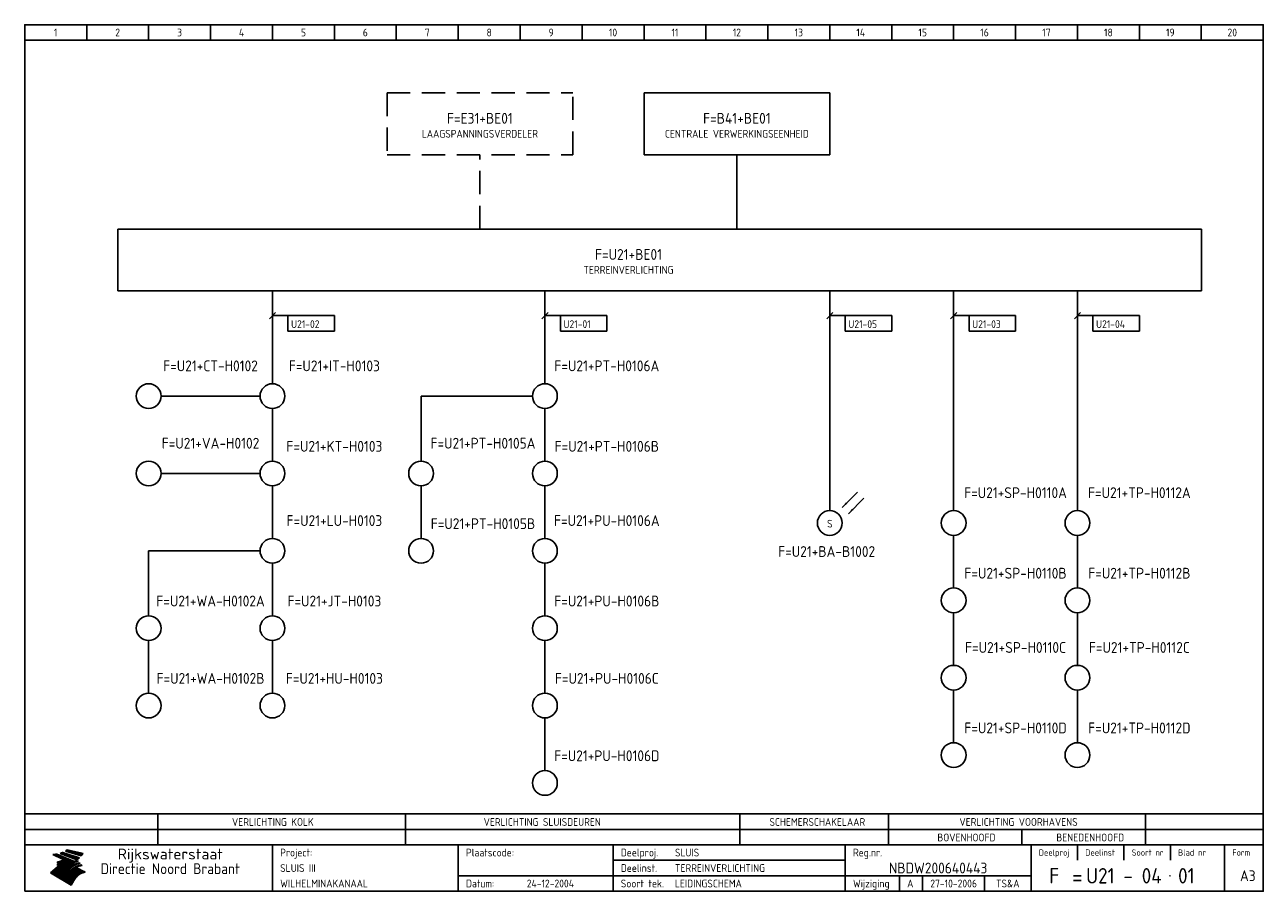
# Model space of a CAD drawing. Extents: x 10 to 410, y 10 to 290.
import ezdxf
from ezdxf.enums import TextEntityAlignment as Align

# ---------------------------------------------------------------- set-up
doc = ezdxf.new("R2010")
doc.units = 0
doc.header["$LTSCALE"] = 15
doc.header["$MEASUREMENT"] = 0
doc.linetypes.add('DASHED', pattern=[0.75, 0.5, -0.25])
for name, color, linetype in [('0-25', 7, 'CONTINUOUS'), ('0-35', 2, 'CONTINUOUS'), ('0-50', 3, 'CONTINUOUS'), ('B-25', 7, 'CONTINUOUS'), ('B-35', 2, 'CONTINUOUS'), ('S-25', 7, 'CONTINUOUS')]:
    doc.layers.add(name, color=color, linetype=linetype)
doc.styles.add('ISO', font='iso.shx')
doc.styles.get("Standard").update_dxf_attribs({"font": 'iso.shx'})
doc.dimstyles.get("Standard").update_dxf_attribs({"dimtxt": 0.18, "dimasz": 0.18, "dimexe": 0.18, "dimexo": 0.0625, "dimgap": 0.09, "dimtad": 0, "dimtih": 1, "dimtoh": 1, "dimdec": 4, "dimzin": 0, "dimdsep": 46, "dimtxsty": 'Standard', "dimcen": 0.09, "dimadec": 0, "dimazin": 0, "dimtfac": 1, "dimtdec": 4, "dimtofl": 0, "dimtmove": 0, "dimatfit": 3, "dimfxl": 0, "dimtolj": 1, "dimtzin": 0, "dimarcsym": 0})

# ---------------------------------------------------------------- blocks, each defined once
blk = doc.blocks.new('0301B5')
at = {"layer": 'S-25'}
for p, q in [((15, 0), (0, 0)), ((0, 0), (0, -5)), ((15, -5), (15, 0)), ((0, -5), (15, -5))]:
    blk.add_line(p, q, dxfattribs=at)
at = {"layer": 'B-25', "style": 'ISO'}
blk.add_attdef('KA', (1, -4), '', height=2.5, dxfattribs=at)
blk = doc.blocks.new('KADERA3')
at = {"layer": '0-25'}
for p, q in [((30, 285), (30, 290)), ((50, 285), (50, 290)), ((70, 285), (70, 290)), ((90, 285), (90, 290)), ((110, 285), (110, 290)), ((130, 285), (130, 290)), ((150, 285), (150, 290)), ((170, 285), (170, 290)), ((190, 285), (190, 290)), ((210, 285), (210, 290)), ((230, 285), (230, 290)), ((250, 285), (250, 290)), ((270, 285), (270, 290)), ((290, 285), (290, 290)), ((310, 285), (310, 290)), ((330, 285), (330, 290)), ((350, 285), (350, 290)), ((370, 285), (370, 290)), ((390, 285), (390, 290)), ((10, 285), (410, 285)), ((410, 35), (10, 35)), ((410, 30), (10, 30)), ((350, 25), (350, 20)), ((365, 25), (365, 20)), ((380, 25), (380, 20)), ((200, 20), (275, 20)), ((150, 15), (335, 15)), ((292.5, 15), (292.5, 10)), ((300, 15), (300, 10)), ((320, 15), (320, 10))]:
    blk.add_line(p, q, dxfattribs=at)
at = {"layer": '0-25', "color": 7}
for p, q in [((19.1, 21.89), (25.12, 19)), ((19.1, 21.89), (25.12, 19)), ((19.17, 21.86), (20.7, 21.86)), ((19.29, 21.8), (20.83, 21.8)), ((19.4, 21.75), (20.96, 21.75)), ((19.52, 21.69), (21.09, 21.69)), ((19.64, 21.63), (21.22, 21.63)), ((19.74, 21.92), (20.56, 21.92)), ((19.75, 21.58), (21.36, 21.58)), ((19.87, 21.52), (21.49, 21.52)), ((19.99, 21.47), (21.62, 21.47)), ((20.11, 21.41), (21.75, 21.41)), ((20.22, 21.35), (21.88, 21.35)), ((20.25, 21.97), (20.43, 21.97)), ((20.34, 21.3), (22.02, 21.3)), ((20.38, 21.99), (26.02, 19.59)), ((20.38, 21.99), (26.02, 19.59)), ((20.46, 21.24), (22.15, 21.24)), ((20.57, 21.18), (22.28, 21.18)), ((20.69, 21.13), (22.41, 21.13)), ((20.81, 21.07), (22.55, 21.07)), ((20.92, 21.02), (22.68, 21.02)), ((21.04, 20.96), (22.81, 20.96)), ((21.16, 20.9), (22.94, 20.9)), ((21.27, 20.85), (23.07, 20.85)), ((21.39, 20.79), (23.21, 20.79)), ((21.47, 22.25), (26.83, 20.19)), ((21.47, 22.25), (26.83, 20.19)), ((21.49, 22.25), (23.07, 22.25)), ((21.51, 20.73), (23.34, 20.73)), ((21.6, 22.2), (23.25, 22.2)), ((21.63, 20.68), (23.47, 20.68)), ((21.65, 22.31), (22.89, 22.31)), ((21.74, 20.62), (23.6, 20.62)), ((21.75, 22.14), (23.42, 22.14)), ((21.8, 22.37), (22.71, 22.37)), ((21.86, 20.57), (23.73, 20.57)), ((21.9, 22.08), (23.6, 22.08)), ((21.94, 22.42), (22.53, 22.42)), ((21.98, 20.51), (23.87, 20.51)), ((22.04, 22.03), (23.78, 22.03)), ((22.06, 22.48), (22.36, 22.48)), ((22.09, 20.45), (24, 20.45)), ((22.18, 22.53), (27.65, 20.8)), ((22.18, 22.53), (27.65, 20.8)), ((22.19, 21.97), (23.96, 21.97)), ((22.21, 20.4), (24.13, 20.4)), ((22.33, 20.34), (24.26, 20.34)), ((22.34, 21.92), (24.13, 21.92)), ((22.37, 20), (23.08, 20)), ((22.44, 20.28), (24.4, 20.28)), ((22.48, 21.86), (24.31, 21.86)), ((22.49, 20.06), (23.04, 20.06)), ((22.56, 20.23), (24.53, 20.23)), ((22.61, 20.12), (22.93, 20.12)), ((22.63, 21.8), (24.49, 21.8)), ((22.68, 20.17), (24.66, 20.17)), ((22.71, 20.17), (22.82, 20.17)), ((23.11, 20.02), (22.77, 20.2)), ((23.11, 20.02), (22.77, 20.2)), ((22.78, 21.75), (24.67, 21.75)), ((22.79, 20.12), (24.79, 20.12)), ((22.91, 20.06), (24.92, 20.06)), ((22.92, 21.69), (24.85, 21.69)), ((23.03, 20), (25.06, 20)), ((23.07, 21.63), (25.02, 21.63)), ((23.14, 22.99), (28.22, 21.46)), ((23.14, 22.99), (28.22, 21.46)), ((23.15, 22.98), (25.33, 22.98)), ((23.22, 21.58), (25.2, 21.58)), ((23.23, 23.04), (25.09, 23.04)), ((23.32, 23.1), (24.84, 23.1)), ((23.34, 22.93), (25.57, 22.93)), ((23.36, 21.52), (25.38, 21.52)), ((23.4, 23.15), (24.6, 23.15)), ((23.49, 23.21), (24.36, 23.21)), ((23.51, 21.47), (25.56, 21.47)), ((23.52, 22.87), (25.81, 22.87)), ((23.57, 23.27), (24.12, 23.27)), ((23.64, 23.32), (23.87, 23.32)), ((23.66, 21.41), (25.74, 21.41)), ((23.7, 23.36), (28.82, 22.17)), ((23.7, 23.36), (28.82, 22.17)), ((23.71, 22.82), (26.06, 22.82)), ((23.8, 21.35), (25.91, 21.35)), ((23.9, 22.76), (26.3, 22.76)), ((23.95, 21.3), (26.09, 21.3)), ((24.09, 22.7), (26.54, 22.7)), ((24.09, 21.24), (26.27, 21.24)), ((24.24, 21.18), (26.45, 21.18)), ((24.27, 22.65), (26.78, 22.65)), ((24.39, 21.13), (26.62, 21.13)), ((24.46, 22.59), (27.03, 22.59)), ((24.53, 21.07), (26.8, 21.07)), ((24.65, 22.53), (27.27, 22.53)), ((24.68, 21.02), (26.98, 21.02)), ((24.83, 20.96), (27.16, 20.96)), ((24.84, 22.48), (27.51, 22.48)), ((24.97, 20.9), (27.34, 20.9)), ((25.02, 22.42), (27.75, 22.42)), ((25.12, 20.85), (27.51, 20.85)), ((25.21, 22.37), (28, 22.37)), ((25.27, 20.79), (27.63, 20.79)), ((25.4, 22.31), (28.24, 22.31)), ((25.41, 20.73), (27.57, 20.73)), ((25.56, 20.68), (27.51, 20.68)), ((25.58, 22.25), (28.48, 22.25)), ((25.71, 20.62), (27.44, 20.62)), ((25.77, 22.2), (28.72, 22.2)), ((25.85, 20.57), (27.37, 20.57)), ((25.96, 22.14), (28.79, 22.14)), ((26, 20.51), (27.29, 20.51)), ((26.15, 22.08), (28.75, 22.08)), ((26.15, 20.45), (27.22, 20.45)), ((26.29, 20.4), (27.14, 20.4)), ((26.33, 22.03), (28.71, 22.03)), ((26.44, 20.34), (27.06, 20.34)), ((26.52, 21.97), (28.66, 21.97)), ((26.59, 20.28), (26.97, 20.28)), ((26.71, 21.92), (28.62, 21.92)), ((26.73, 20.23), (26.89, 20.23)), ((26.9, 21.86), (28.57, 21.86)), ((27.08, 21.8), (28.52, 21.8)), ((27.27, 21.75), (28.48, 21.75)), ((27.46, 21.69), (28.43, 21.69)), ((27.65, 21.63), (28.38, 21.63)), ((27.83, 21.58), (28.33, 21.58)), ((28.02, 21.52), (28.28, 21.52)), ((28.21, 21.47), (28.22, 21.47)), ((20.58, 17.88), (18.3, 16)), ((20.58, 17.88), (18.3, 16)), ((24.94, 11.97), (18.3, 16)), ((24.94, 11.97), (18.3, 16)), ((18.31, 16.01), (20.96, 16.01)), ((18.38, 16.07), (21.46, 16.07)), ((18.45, 16.12), (21.88, 16.12)), ((18.52, 16.18), (22.15, 16.18)), ((18.59, 16.23), (22.38, 16.23)), ((18.65, 16.29), (22.58, 16.29)), ((18.72, 16.35), (22.75, 16.35)), ((18.79, 16.4), (22.91, 16.4)), ((18.86, 16.46), (20.6, 16.46)), ((18.93, 16.52), (20.6, 16.52)), ((18.99, 16.57), (20.6, 16.57)), ((19.06, 16.63), (20.6, 16.63)), ((19.13, 16.68), (20.6, 16.68)), ((19.2, 16.74), (20.6, 16.74)), ((19.27, 16.8), (20.6, 16.8)), ((19.33, 16.85), (21.07, 16.85)), ((19.4, 16.91), (21.55, 16.91)), ((19.47, 16.97), (21.88, 16.97)), ((19.54, 17.02), (22.13, 17.02)), ((19.61, 17.08), (22.34, 17.08)), ((19.67, 17.13), (20.6, 17.13)), ((19.74, 17.19), (20.6, 17.19)), ((19.81, 17.25), (20.6, 17.25)), ((19.88, 17.3), (20.6, 17.3)), ((19.95, 17.36), (20.6, 17.36)), ((20.01, 17.42), (20.6, 17.42)), ((20.08, 17.47), (20.93, 17.47)), ((20.15, 17.53), (21.26, 17.53)), ((20.22, 17.58), (21.51, 17.58)), ((20.29, 17.64), (21.72, 17.64)), ((20.35, 17.7), (21.9, 17.7)), ((20.42, 17.75), (22.07, 17.75)), ((20.49, 17.81), (22.22, 17.81)), ((20.56, 17.87), (22.36, 17.87)), ((20.6, 19.11), (20.58, 19.51)), ((20.6, 19.11), (20.58, 19.51)), ((20.58, 19.5), (22.09, 19.5)), ((20.58, 19.44), (21.95, 19.44)), ((20.59, 19.38), (21.79, 19.38)), ((20.59, 19.33), (21.62, 19.33)), ((20.59, 19.27), (21.42, 19.27)), ((20.6, 19.22), (21.2, 19.22)), ((20.6, 19.16), (20.93, 19.16)), ((20.6, 19.11), (20.69, 19.12)), ((20.6, 19.11), (20.69, 19.12)), ((20.6, 18.79), (20.77, 18.81)), ((20.6, 18.79), (20.77, 18.81)), ((20.6, 18.29), (20.6, 18.79)), ((20.6, 18.29), (20.6, 18.79)), ((20.6, 18.77), (22.46, 18.77)), ((20.6, 18.71), (22.33, 18.71)), ((20.6, 18.65), (22.19, 18.65)), ((20.6, 18.6), (22.04, 18.6)), ((20.6, 18.54), (21.87, 18.54)), ((20.6, 18.48), (21.68, 18.48)), ((20.6, 18.43), (21.46, 18.43)), ((20.6, 18.37), (21.21, 18.37)), ((20.6, 18.32), (20.87, 18.32)), ((20.6, 18.29), (20.88, 18.32)), ((20.6, 18.29), (20.88, 18.32)), ((20.6, 17.88), (20.86, 17.91)), ((20.6, 17.88), (20.86, 17.91)), ((20.6, 17.43), (20.97, 17.48)), ((20.6, 17.43), (20.97, 17.48)), ((20.6, 17.43), (20.6, 17.09)), ((20.6, 17.43), (20.6, 17.09)), ((20.6, 17.09), (21.26, 17.16)), ((20.6, 17.09), (21.26, 17.16)), ((20.6, 16.8), (21.37, 16.89)), ((20.6, 16.8), (21.37, 16.89)), ((20.6, 16.8), (20.6, 16.45)), ((20.6, 16.8), (20.6, 16.45)), ((20.6, 16.45), (21.56, 16.56)), ((20.6, 16.45), (21.56, 16.56)), ((20.6, 15.97), (21.67, 16.09)), ((20.6, 15.97), (21.67, 16.09)), ((20.7, 16.46), (23.06, 16.46)), ((20.9, 19.55), (22.23, 19.55)), ((20.9, 18.82), (22.59, 18.82)), ((20.98, 17.92), (22.5, 17.92)), ((21.02, 17.13), (22.53, 17.13)), ((21.19, 19.61), (22.35, 19.61)), ((21.2, 16.52), (23.2, 16.52)), ((21.32, 18.88), (22.71, 18.88)), ((21.32, 17.98), (22.62, 17.98)), ((21.42, 19.67), (22.47, 19.67)), ((21.47, 17.19), (22.7, 17.19)), ((21.59, 18.03), (22.74, 18.03)), ((21.61, 18.93), (22.82, 18.93)), ((21.62, 19.72), (22.59, 19.72)), ((21.72, 16.57), (23.32, 16.57)), ((21.77, 17.25), (22.85, 17.25)), ((21.8, 19.78), (22.69, 19.78)), ((21.8, 18.09), (22.85, 18.09)), ((21.84, 18.99), (22.92, 18.99)), ((21.96, 19.83), (22.79, 19.83)), ((21.99, 18.15), (22.95, 18.15)), ((22.01, 17.3), (22.99, 17.3)), ((22.03, 19.05), (23.03, 19.05)), ((22.1, 16.63), (23.44, 16.63)), ((22.11, 19.89), (22.89, 19.89)), ((22.16, 18.2), (23.05, 18.2)), ((22.21, 19.1), (23.12, 19.1)), ((22.21, 17.36), (23.12, 17.36)), ((22.24, 19.95), (22.99, 19.95)), ((22.31, 18.26), (23.15, 18.26)), ((22.36, 19.16), (23.22, 19.16)), ((22.38, 16.68), (23.56, 16.68)), ((22.39, 17.42), (23.24, 17.42)), ((22.45, 18.32), (23.24, 18.32)), ((22.51, 19.22), (23.3, 19.22)), ((22.56, 17.47), (23.36, 17.47)), ((22.59, 18.37), (23.33, 18.37)), ((22.6, 16.74), (23.66, 16.74)), ((22.64, 19.27), (23.39, 19.27)), ((22.71, 18.43), (23.42, 18.43)), ((22.71, 17.53), (23.47, 17.53)), ((22.77, 19.33), (23.47, 19.33)), ((22.79, 16.8), (23.77, 16.8)), ((22.83, 18.48), (23.5, 18.48)), ((22.84, 17.58), (23.57, 17.58)), ((22.89, 19.38), (23.55, 19.38)), ((22.94, 18.54), (23.58, 18.54)), ((22.96, 16.85), (23.86, 16.85)), ((22.97, 17.64), (23.67, 17.64)), ((23, 19.44), (23.63, 19.44)), ((23.04, 18.6), (23.66, 18.6)), ((23.1, 19.5), (23.72, 19.5)), ((23.1, 17.7), (23.77, 17.7)), ((23.12, 16.91), (23.96, 16.91)), ((23.14, 18.65), (23.74, 18.65)), ((23.15, 19.95), (25.19, 19.95)), ((23.21, 19.55), (23.8, 19.55)), ((23.21, 17.75), (23.86, 17.75)), ((23.21, 16.01), (28.9, 16.01)), ((23.24, 18.71), (23.82, 18.71)), ((23.26, 19.89), (25.32, 19.89)), ((23.26, 16.97), (24.05, 16.97)), ((23.3, 19.61), (23.88, 19.61)), ((23.32, 17.81), (23.95, 17.81)), ((23.33, 18.77), (23.91, 18.77)), ((23.37, 16.07), (29.08, 16.07)), ((23.38, 19.83), (25.45, 19.83)), ((23.39, 19.67), (23.81, 19.67)), ((23.39, 17.02), (24.14, 17.02)), ((23.42, 18.82), (23.99, 18.82)), ((23.42, 17.87), (24.03, 17.87)), ((23.45, 19.7), (23.58, 19.79)), ((23.45, 19.7), (23.58, 19.79)), ((23.48, 19.72), (23.7, 19.72)), ((23.5, 19.78), (25.58, 19.78)), ((23.51, 18.88), (24.07, 18.88)), ((23.51, 16.12), (29.27, 16.12)), ((23.52, 17.92), (24.11, 17.92)), ((23.52, 17.08), (24.22, 17.08)), ((23.54, 18.9), (24.3, 19.42)), ((23.54, 18.9), (24.3, 19.42)), ((23.56, 19.78), (23.59, 19.78)), ((23.56, 19.39), (23.9, 19.62)), ((23.56, 19.39), (23.9, 19.62)), ((23.58, 19.79), (23.9, 19.62)), ((23.58, 19.79), (23.9, 19.62)), ((23.59, 18.93), (24.15, 18.93)), ((23.61, 19.72), (25.72, 19.72)), ((23.62, 17.98), (24.2, 17.98)), ((23.63, 17.13), (24.3, 17.13)), ((23.65, 18.59), (24.62, 19.25)), ((23.65, 18.59), (24.62, 19.25)), ((29.41, 16.17), (23.65, 16.17)), ((23.67, 18.99), (24.23, 18.99)), ((23.71, 18.03), (24.28, 18.03)), ((23.73, 19.67), (25.85, 19.67)), ((23.75, 19.05), (24.32, 19.05)), ((23.75, 17.19), (24.38, 17.19)), ((23.77, 16.23), (29.47, 16.23)), ((23.79, 18.09), (24.36, 18.09)), ((23.83, 19.1), (24.4, 19.1)), ((23.85, 19.61), (25.98, 19.61)), ((23.85, 17.25), (24.46, 17.25)), ((23.88, 18.15), (24.44, 18.15)), ((23.89, 16.29), (29.36, 16.29)), ((23.92, 19.16), (24.48, 19.16)), ((23.94, 18.19), (25.23, 19.07)), ((23.94, 18.19), (25.23, 19.07)), ((23.95, 17.3), (24.55, 17.3)), ((23.96, 19.55), (25.96, 19.55)), ((23.96, 18.2), (24.53, 18.2)), ((24, 19.22), (24.56, 19.22)), ((24, 16.35), (29.24, 16.35)), ((24.04, 18.26), (24.61, 18.26)), ((24.05, 17.36), (24.63, 17.36)), ((24.06, 17.88), (25.34, 18.76)), ((24.06, 17.88), (25.34, 18.76)), ((24.08, 19.5), (25.88, 19.5)), ((24.08, 19.27), (24.58, 19.27)), ((24.11, 16.4), (29.13, 16.4)), ((24.13, 18.32), (24.69, 18.32)), ((24.14, 17.42), (24.71, 17.42)), ((24.16, 19.33), (24.47, 19.33)), ((24.2, 19.44), (25.79, 19.44)), ((24.21, 18.37), (24.77, 18.37)), ((24.21, 16.46), (29.02, 16.46)), ((24.23, 17.47), (24.79, 17.47)), ((24.24, 17.48), (25.52, 18.36)), ((24.24, 17.48), (25.52, 18.36)), ((24.25, 19.38), (24.36, 19.38)), ((24.29, 18.43), (24.85, 18.43)), ((24.3, 19.42), (24.62, 19.25)), ((24.3, 19.42), (24.62, 19.25)), ((24.31, 19.38), (25.71, 19.38)), ((24.31, 17.53), (24.87, 17.53)), ((24.31, 16.52), (28.91, 16.52)), ((24.35, 17.17), (25.64, 18.05)), ((24.35, 17.17), (25.64, 18.05)), ((24.37, 18.48), (24.94, 18.48)), ((24.39, 17.58), (24.96, 17.58)), ((24.4, 16.57), (28.79, 16.57)), ((24.43, 19.33), (25.62, 19.33)), ((24.45, 18.54), (25.02, 18.54)), ((24.47, 17.64), (25.04, 17.64)), ((24.49, 16.63), (28.68, 16.63)), ((24.54, 18.6), (25.1, 18.6)), ((24.55, 19.27), (25.54, 19.27)), ((24.56, 17.7), (25.12, 17.7)), ((24.57, 16.68), (28.57, 16.68)), ((24.62, 18.65), (25.18, 18.65)), ((24.63, 16.72), (25.91, 17.6)), ((24.63, 16.72), (25.91, 17.6)), ((24.64, 17.75), (25.2, 17.75)), ((24.66, 16.74), (28.45, 16.74)), ((24.67, 19.22), (25.45, 19.22)), ((24.7, 18.71), (25.27, 18.71)), ((24.72, 17.81), (25.29, 17.81)), ((24.74, 16.8), (28.34, 16.8)), ((24.78, 19.16), (25.37, 19.16)), ((24.78, 18.77), (25.34, 18.77)), ((24.8, 17.87), (25.37, 17.87)), ((24.82, 16.85), (28.23, 16.85)), ((24.87, 18.82), (25.4, 18.82)), ((24.89, 17.92), (25.45, 17.92)), ((24.9, 19.1), (25.28, 19.1)), ((24.9, 16.91), (28.11, 16.91)), ((24.95, 18.88), (25.45, 18.88)), ((24.97, 17.98), (25.53, 17.98)), ((24.99, 16.97), (28, 16.97)), ((25.02, 19.05), (25.2, 19.05)), ((25.03, 18.93), (25.51, 18.93)), ((25.05, 18.03), (25.61, 18.03)), ((25.07, 17.02), (27.89, 17.02)), ((25.11, 18.99), (25.57, 18.99)), ((26.02, 19.59), (25.12, 19)), ((26.02, 19.59), (25.12, 19)), ((25.13, 18.09), (25.68, 18.09)), ((25.15, 17.08), (27.77, 17.08)), ((25.19, 19.05), (25.63, 19.05)), ((25.21, 18.15), (25.75, 18.15)), ((25.23, 17.13), (27.66, 17.13)), ((25.26, 19.1), (25.7, 19.1)), ((25.3, 18.2), (25.82, 18.2)), ((25.31, 17.19), (27.55, 17.19)), ((25.33, 19.16), (25.77, 19.16)), ((25.38, 18.26), (25.89, 18.26)), ((25.39, 19.22), (25.85, 19.22)), ((25.4, 17.25), (27.43, 17.25)), ((25.46, 18.32), (25.97, 18.32)), ((25.47, 19.27), (25.93, 19.27)), ((25.48, 17.3), (27.32, 17.3)), ((25.54, 19.33), (26.03, 19.33)), ((25.54, 18.37), (26.06, 18.37)), ((25.56, 17.36), (27.21, 17.36)), ((25.62, 18.43), (26.14, 18.43)), ((25.63, 19.38), (26.13, 19.38)), ((25.64, 17.42), (27.1, 17.42)), ((25.7, 18.48), (26.24, 18.48)), ((25.72, 19.44), (26.24, 19.44)), ((25.73, 17.47), (26.98, 17.47)), ((25.79, 18.54), (26.34, 18.54)), ((25.81, 17.53), (26.87, 17.53)), ((25.82, 19.5), (26.36, 19.5)), ((25.89, 18.6), (26.46, 18.6)), ((25.89, 17.58), (26.76, 17.58)), ((25.93, 19.55), (26.53, 19.55)), ((25.96, 17.64), (26.64, 17.64)), ((25.99, 18.65), (26.58, 18.65)), ((26.04, 17.7), (26.59, 17.7)), ((26.06, 19.61), (26.85, 19.61)), ((26.1, 18.71), (26.72, 18.71)), ((26.12, 17.75), (26.67, 17.75)), ((26.2, 17.81), (26.76, 17.81)), ((26.21, 19.67), (27.23, 19.67)), ((26.23, 18.77), (26.89, 18.77)), ((26.29, 17.87), (26.86, 17.87)), ((26.37, 18.82), (27.09, 18.82)), ((26.39, 17.92), (26.97, 17.92)), ((26.44, 19.72), (27.18, 19.72)), ((26.49, 17.98), (27.09, 17.98)), ((26.53, 18.88), (27.34, 18.88)), ((26.56, 17.68), (29.54, 16.2)), ((26.56, 17.68), (29.54, 16.2)), ((26.6, 18.03), (27.22, 18.03)), ((26.72, 18.09), (27.38, 18.09)), ((26.73, 18.93), (27.66, 18.93)), ((26.85, 18.15), (27.56, 18.15)), ((26.99, 18.99), (27.9, 18.99)), ((27, 18.2), (27.8, 18.2)), ((27.13, 19.78), (27.25, 19.64)), ((27.13, 19.78), (27.25, 19.64)), ((27.18, 18.26), (28.13, 18.26)), ((27.26, 19.05), (27.84, 19.05)), ((27.39, 18.32), (28.47, 18.32)), ((27.7, 18.37), (28.49, 18.37)), ((27.78, 19.1), (27.93, 18.96)), ((27.78, 19.1), (27.93, 18.96)), ((28, 18.43), (28.44, 18.43)), ((28.29, 15.83), (29.54, 16.2)), ((28.29, 15.83), (29.54, 16.2)), ((28.39, 18.48), (28.54, 18.32)), ((28.39, 18.48), (28.54, 18.32)), ((29.54, 16.2), (29.45, 16.17)), ((29.54, 16.2), (29.45, 16.17)), ((29.46, 16.18), (29.47, 16.18)), ((18.38, 15.95), (20.6, 15.95)), ((18.47, 15.9), (20.6, 15.9)), ((18.57, 15.84), (20.6, 15.84)), ((18.66, 15.78), (20.6, 15.78)), ((18.75, 15.73), (20.6, 15.73)), ((18.85, 15.67), (20.6, 15.67)), ((18.94, 15.62), (20.6, 15.62)), ((19.03, 15.56), (27.83, 15.56)), ((19.12, 15.5), (27.75, 15.5)), ((19.22, 15.45), (27.66, 15.45)), ((19.31, 15.39), (27.58, 15.39)), ((19.4, 15.33), (27.5, 15.33)), ((19.49, 15.28), (27.43, 15.28)), ((19.59, 15.22), (27.36, 15.22)), ((19.68, 15.17), (27.29, 15.17)), ((19.77, 15.11), (27.22, 15.11)), ((19.86, 15.05), (27.15, 15.05)), ((19.96, 15), (27.09, 15)), ((20.05, 14.94), (27.02, 14.94)), ((20.14, 14.88), (26.96, 14.88)), ((20.24, 14.83), (26.9, 14.83)), ((20.33, 14.77), (26.84, 14.77)), ((20.42, 14.72), (26.79, 14.72)), ((20.51, 14.66), (26.73, 14.66)), ((20.6, 15.97), (20.6, 15.58)), ((20.6, 15.97), (20.6, 15.58)), ((20.6, 15.58), (21.95, 15.73)), ((20.6, 15.58), (21.95, 15.73)), ((20.61, 14.6), (26.68, 14.6)), ((20.7, 14.55), (26.62, 14.55)), ((20.79, 14.49), (26.57, 14.49)), ((20.88, 14.43), (26.52, 14.43)), ((20.94, 15.62), (27.92, 15.62)), ((20.98, 14.38), (26.47, 14.38)), ((21.07, 14.32), (26.42, 14.32)), ((21.16, 14.27), (26.38, 14.27)), ((21.25, 14.21), (26.33, 14.21)), ((21.35, 14.15), (26.29, 14.15)), ((21.44, 14.1), (26.24, 14.1)), ((21.45, 15.67), (28.01, 15.67)), ((21.53, 14.04), (26.2, 14.04)), ((21.63, 13.98), (26.16, 13.98)), ((21.72, 13.93), (26.12, 13.93)), ((21.81, 13.87), (26.08, 13.87)), ((21.9, 13.82), (26.04, 13.82)), ((21.96, 15.73), (28.11, 15.73)), ((22, 13.76), (26, 13.76)), ((22.09, 13.7), (25.96, 13.7)), ((22.18, 13.65), (25.93, 13.65)), ((22.27, 13.59), (25.89, 13.59)), ((22.34, 15.78), (28.21, 15.78)), ((22.37, 13.53), (25.86, 13.53)), ((22.46, 13.48), (25.82, 13.48)), ((22.55, 13.42), (25.79, 13.42)), ((22.62, 15.84), (28.33, 15.84)), ((22.65, 13.37), (25.76, 13.37)), ((22.74, 13.31), (25.73, 13.31)), ((22.83, 13.25), (25.69, 13.25)), ((22.84, 15.9), (28.52, 15.9)), ((22.92, 13.2), (25.66, 13.2)), ((23.02, 13.14), (25.63, 13.14)), ((23.04, 15.95), (28.71, 15.95)), ((23.11, 13.08), (25.59, 13.08)), ((23.2, 13.03), (25.56, 13.03)), ((23.29, 12.97), (25.53, 12.97)), ((23.39, 12.92), (25.5, 12.92)), ((23.48, 12.86), (25.46, 12.86)), ((23.57, 12.8), (25.43, 12.8)), ((23.66, 12.75), (25.4, 12.75)), ((23.76, 12.69), (25.36, 12.69)), ((23.85, 12.63), (25.33, 12.63)), ((23.94, 12.58), (25.3, 12.58)), ((24.04, 12.52), (25.26, 12.52)), ((24.13, 12.47), (25.23, 12.47)), ((24.22, 12.41), (25.2, 12.41)), ((24.31, 12.35), (25.17, 12.35)), ((24.41, 12.3), (25.13, 12.3)), ((24.5, 12.24), (25.1, 12.24)), ((24.59, 12.18), (25.07, 12.18)), ((24.68, 12.13), (25.03, 12.13)), ((24.78, 12.07), (25, 12.07)), ((24.87, 12.02), (24.97, 12.02)), ((24.94, 11.97), (25.81, 13.45)), ((24.94, 11.97), (25.81, 13.45))]:
    blk.add_line(p, q, dxfattribs=at)
for centre, radius, start, end in [((19.15, 29.7), 7.8, 269.6055, 279.0886), ((19.15, 29.7), 7.8, 269.6055, 279.0886), ((19.93, 25.38), 5.91, 276.3402, 298.7463), ((19.93, 25.38), 5.91, 276.3402, 298.7463), ((19.84, 25.09), 6.03, 278.129, 302.868), ((19.84, 25.09), 6.03, 278.129, 302.868), ((19.84, 27.26), 5.27, 288.0217, 296.3084), ((19.84, 27.26), 5.27, 288.0217, 296.3084), ((20.49, 27.56), 5.28, 300.0654, 307.393), ((20.49, 27.56), 5.28, 300.0654, 307.393), ((24.11, 24.7), 5.26, 301.1147, 312.2814), ((24.11, 24.7), 5.26, 301.1147, 312.2814), ((21.95, 27.32), 8.59, 316.9248, 323.1399), ((21.95, 27.32), 8.59, 316.9248, 323.1399), ((20.21, 23.78), 5.91, 273.6149, 304.3803), ((20.21, 23.78), 5.91, 273.6149, 304.3803), ((20.35, 24.56), 5.76, 274.164, 302.5474), ((20.35, 24.56), 5.76, 274.164, 302.5474), ((20.05, 24.28), 6.02, 277.9472, 305.7139), ((20.05, 24.28), 6.02, 277.9472, 305.7139), ((20.04, 23.49), 6.09, 278.8115, 306.4242), ((20.04, 23.49), 6.09, 278.8115, 306.4242), ((20.53, 23.07), 5.96, 277.0519, 304.973), ((20.53, 23.07), 5.96, 277.0519, 304.973), ((20.72, 22.76), 5.91, 276.3402, 304.3803), ((20.72, 22.76), 5.91, 276.3402, 304.3803), ((21.06, 22.34), 5.81, 274.9043, 303.1745), ((21.06, 22.34), 5.81, 274.9043, 303.1745), ((20.82, 22.06), 6.04, 278.1111, 305.8489), ((20.82, 22.06), 6.04, 278.1111, 305.8489), ((21.3, 21.6), 5.91, 276.3402, 304.3803), ((21.3, 21.6), 5.91, 276.3402, 304.3803), ((27.05, 17.17), 2.63, 107.4286, 133.7799), ((27.05, 17.17), 2.63, 107.4286, 133.7799), ((27.45, 16.91), 2.81, 110.4143, 138.7411), ((27.45, 16.91), 2.81, 110.4143, 138.7411), ((27.57, 15.64), 3.4, 98.1566, 126.9045), ((27.57, 15.64), 3.4, 98.1566, 126.9045), ((27.91, 15.54), 3.39, 100.5835, 132.088), ((27.91, 15.54), 3.39, 100.5835, 132.088), ((28.21, 14.74), 3.67, 95.7581, 128.7216), ((28.21, 14.74), 3.67, 95.7581, 128.7216), ((27.01, 16.84), 2.93, 87.7348, 104.8316), ((27.01, 16.84), 2.93, 87.7348, 104.8316), ((27.37, 15.71), 3.93, 91.7838, 103.2817), ((27.37, 15.71), 3.93, 91.7838, 103.2817), ((28.4, 15.05), 3.21, 96.3886, 125.0052), ((28.4, 15.05), 3.21, 96.3886, 125.0052), ((27.82, 16.31), 2.8, 90.634, 105.1984), ((27.82, 16.31), 2.8, 90.634, 105.1984), ((28.19, 15.04), 3.93, 93.8342, 103.2817), ((28.19, 15.04), 3.93, 93.8342, 103.2817), ((28.58, 15.69), 2.8, 93.8141, 105.1984), ((28.58, 15.69), 2.8, 93.8141, 105.1984), ((28.95, 14.41), 3.93, 96.0135, 103.2817), ((28.95, 14.41), 3.93, 96.0135, 103.2817), ((31.24, 10.26), 6.3, 117.9568, 149.6251), ((31.24, 10.26), 6.3, 117.9568, 149.6251)]:
    blk.add_arc(centre, radius, start, end, dxfattribs=at)
at = {"layer": '0-35'}
for p, q in [((90, 25), (90, 10)), ((150, 25), (150, 10)), ((200, 25), (200, 10)), ((275, 25), (275, 10)), ((335, 25), (335, 10)), ((397.5, 25), (397.5, 10))]:
    blk.add_line(p, q, dxfattribs=at)
at = {"layer": '0-50'}
for p, q in [((10, 25), (410, 25)), ((348.75, 15), (351.25, 15)), ((348.75, 13.5), (351.25, 13.5))]:
    blk.add_line(p, q, dxfattribs=at)
blk.add_lwpolyline([(10, 10), (410, 10), (410, 290), (10, 290)], close=True, dxfattribs=at)
at = {"layer": '0-50', "const_width": 0.25}
blk.add_lwpolyline([(379.75, 15, 1), (380, 15, 1)], format="xyb", close=True, dxfattribs=at)
at = {"layer": '0-25', "style": 'ISO'}
for s, height, p in [('Project:', 2.5, (92.5, 22.5)), ('Plaatscode:', 2.5, (152.5, 22.5)), ('Deelproj.', 2.5, (202.5, 22.5)), ('Reg.nr.', 2.5, (277.5, 22.5)), ('Deelproj', 2, (337.5, 22.5)), ('Deelinst', 2, (352.5, 22.5)), ('Soort nr', 2, (367.5, 22.5)), ('Blad nr', 2, (382.5, 22.5)), ('Form', 2, (400, 22.5)), ('Deelinst.', 2.5, (202.5, 17.5)), ('Datum:', 2.5, (152.5, 12.5)), ('Soort tek.', 2.5, (202.5, 12.5)), ('Wijziging', 2.5, (277.5, 12.5))]:
    blk.add_text(s, height=height, dxfattribs=at).set_placement(p, align=Align.MIDDLE_LEFT)
for tag, p in [('STR1', (20, 287.5)), ('STR2', (40, 287.5)), ('STR3', (60, 287.5)), ('STR4', (80, 287.5)), ('STR5', (100, 287.5)), ('STR6', (120, 287.5)), ('STR7', (140, 287.5)), ('STR8', (160, 287.5)), ('STR9', (180, 287.5)), ('STR10', (200, 287.5)), ('STR11', (220, 287.5)), ('STR12', (240, 287.5)), ('STR13', (260, 287.5)), ('STR14', (280, 287.5)), ('STR15', (300, 287.5)), ('STR16', (320, 287.5)), ('STR17', (340, 287.5)), ('STR18', (360, 287.5)), ('STR19', (380, 287.5)), ('STR20', (400, 287.5)), ('W', (180, 12.5)), ('Z', (310, 12.5)), ('Y', (327.5, 12.5))]:
    blk.add_attdef(tag, text='', height=2.5, dxfattribs=at).set_placement(p, align=Align.MIDDLE)
for tag, p in [('N', (220, 22.5)), ('B', (92.5, 17.5)), ('P', (220, 17.5)), ('C', (92.5, 12.5)), ('U', (220, 12.5)), ('REV', (295, 12.5))]:
    blk.add_attdef(tag, text='', height=2.5, dxfattribs=at).set_placement(p, align=Align.MIDDLE_LEFT)
at = {"layer": '0-35', "style": 'ISO', "width": 1.00614}
blk.add_text('Rijkswaterstaat', height=3.5, dxfattribs=at).set_placement((40, 20.28), (74, 20.28), align=Align.FIT)
at = {"layer": '0-35', "color": 2, "style": 'ISO', "width": 0.948867}
blk.add_text('Directie Noord Brabant', height=3.5, dxfattribs=at).set_placement((34.5, 15.53), (79.5, 15.53), align=Align.FIT)
at = {"layer": '0-35', "style": 'ISO'}
for tag, p in [('X', (178.5, 17.5)), ('FORM', (402.5, 15))]:
    blk.add_attdef(tag, text='', height=3.5, dxfattribs=at).set_placement(p, align=Align.MIDDLE_LEFT)
blk.add_attdef('RNR', text='', height=3.5, dxfattribs=at).set_placement((305, 17.5), align=Align.MIDDLE)
at = {"layer": '0-50', "style": 'ISO'}
for tag, p in [('M', (342.5, 15)), ('O', (365, 15))]:
    blk.add_attdef(tag, text='', height=5, dxfattribs=at).set_placement(p, align=Align.MIDDLE)
blk.add_attdef('Q', text='', height=5, dxfattribs=at).set_placement((382.5, 15), align=Align.MIDDLE_LEFT)

msp = doc.modelspace()

# ---------------------------------------------------------------- linework, layer by layer
at = {"layer": '0-25'}
for p, q in [((86, 170), (54, 170)), ((174, 170), (138, 170)), ((138, 149), (138, 170)), ((86, 145), (54, 145)), ((50, 99), (50, 120)), ((50, 120), (86, 120)), ((53, 25), (53, 35)), ((133, 25), (133, 35)), ((241, 25), (241, 35)), ((289, 25), (289, 35)), ((372, 25), (372, 35)), ((332, 25), (332, 30))]:
    msp.add_line(p, q, dxfattribs=at)
at = {"layer": 'S-25', "linetype": 'DASHED'}
for p, q in [((127, 268), (127, 248)), ((127, 268), (186.99, 268)), ((186.99, 248), (186.99, 268)), ((127, 248), (186.99, 248)), ((156.99, 224), (156.99, 248))]:
    msp.add_line(p, q, dxfattribs=at)
at = {"layer": 'S-25'}
for p, q in [((210, 268), (210, 248)), ((210, 268), (269.99, 268)), ((269.99, 248), (269.99, 268)), ((210, 248), (269.99, 248)), ((239.99, 224), (239.99, 248)), ((40.01, 224), (40.01, 204)), ((40.01, 224), (390.01, 224)), ((390.01, 224), (390.01, 204)), ((40.01, 204), (390.01, 204)), ((90, 174), (90, 204)), ((178, 174), (178, 204)), ((270, 133), (270, 204)), ((310, 133), (310, 204)), ((350, 133), (350, 204)), ((89, 195), (91, 197)), ((90, 196), (95, 196)), ((177, 195), (179, 197)), ((178, 196), (183, 196)), ((269, 195), (271, 197)), ((270, 196), (275, 196)), ((309, 195), (311, 197)), ((310, 196), (315, 196)), ((349, 195), (351, 197)), ((350, 196), (355, 196)), ((90, 149), (90, 166)), ((178, 149), (178, 166)), ((90, 124), (90, 141)), ((138, 124), (138, 141)), ((178, 124), (178, 141)), ((310, 108), (310, 125)), ((350, 108), (350, 125)), ((90, 99), (90, 116)), ((178, 99), (178, 116)), ((310, 83), (310, 100)), ((350, 83), (350, 100)), ((50, 74), (50, 91)), ((90, 74), (90, 91)), ((178, 74), (178, 91)), ((310, 58), (310, 75)), ((350, 58), (350, 75)), ((178, 49), (178, 66))]:
    msp.add_line(p, q, dxfattribs=at)
at = {"layer": 'S-25', "color": 0}
for centre in [(50, 170), (90, 170), (178, 170), (50, 145), (90, 145), (138, 145), (178, 145), (270, 129), (310, 129), (350, 129), (90, 120), (138, 120), (178, 120), (310, 104), (350, 104), (50, 95), (90, 95), (178, 95), (310, 79), (350, 79), (50, 70), (90, 70), (178, 70), (310, 54), (350, 54), (178, 45)]:
    msp.add_circle(centre, 4, dxfattribs=at)

# ---------------------------------------------------------------- block references
at = {"layer": 'S-25'}
ref = msp.add_blockref('KADERA3', (0, 0), dxfattribs=at)
ref.add_attrib('B', 'SLUIS III', dxfattribs={"layer": '0-25', "height": 2.5, "style": 'ISO'}).set_placement((92.5, 17.5), align=Align.MIDDLE_LEFT)
ref.add_attrib('C', 'WILHELMINAKANAAL', dxfattribs={"layer": '0-25', "height": 2.5, "style": 'ISO'}).set_placement((92.5, 12.5), align=Align.MIDDLE_LEFT)
ref.add_attrib('N', 'SLUIS', dxfattribs={"layer": '0-25', "height": 2.5, "style": 'ISO'}).set_placement((220, 22.5), align=Align.MIDDLE_LEFT)
ref.add_attrib('P', 'TERREINVERLICHTING', dxfattribs={"layer": '0-25', "height": 2.5, "style": 'ISO'}).set_placement((220, 17.5), align=Align.MIDDLE_LEFT)
ref.add_attrib('U', 'LEIDINGSCHEMA', dxfattribs={"layer": '0-25', "height": 2.5, "style": 'ISO'}).set_placement((220, 12.5), align=Align.MIDDLE_LEFT)
ref.add_attrib('M', 'F', dxfattribs={"layer": '0-50', "height": 5, "style": 'ISO'}).set_placement((342.5, 15), align=Align.MIDDLE)
ref.add_attrib('O', 'U21 - 04', dxfattribs={"layer": '0-50', "height": 5, "style": 'ISO'}).set_placement((365, 15), align=Align.MIDDLE)
ref.add_attrib('Q', '01', dxfattribs={"layer": '0-50', "height": 5, "style": 'ISO'}).set_placement((382.5, 15), align=Align.MIDDLE_LEFT)
ref.add_attrib('RNR', 'NBDW200640443', dxfattribs={"layer": '0-35', "height": 3.5, "style": 'ISO'}).set_placement((305, 17.5), align=Align.MIDDLE)
ref.add_attrib('W', '24-12-2004', dxfattribs={"layer": '0-25', "height": 2.5, "style": 'ISO'}).set_placement((179.75, 12.5), align=Align.MIDDLE)
ref.add_attrib('FORM', 'A3', dxfattribs={"layer": '0-35', "height": 3.5, "style": 'ISO'}).set_placement((402.5, 15), align=Align.MIDDLE_LEFT)
ref.add_attrib('REV', 'A', dxfattribs={"layer": '0-25', "height": 2.5, "style": 'ISO'}).set_placement((295, 12.5), align=Align.MIDDLE_LEFT)
ref.add_attrib('Z', '27-10-2006', dxfattribs={"layer": '0-25', "height": 2.5, "style": 'ISO'}).set_placement((310, 12.5), align=Align.MIDDLE)
ref.add_attrib('Y', 'TS&A', dxfattribs={"layer": '0-25', "height": 2.5, "style": 'ISO'}).set_placement((327.5, 12.5), align=Align.MIDDLE)
ref.add_attrib('STR1', '1', dxfattribs={"layer": '0-25', "height": 2.5, "style": 'ISO'}).set_placement((20, 287.5), align=Align.MIDDLE)
ref.add_attrib('STR2', '2', dxfattribs={"layer": '0-25', "height": 2.5, "style": 'ISO'}).set_placement((40, 287.5), align=Align.MIDDLE)
ref.add_attrib('STR3', '3', dxfattribs={"layer": '0-25', "height": 2.5, "style": 'ISO'}).set_placement((60, 287.5), align=Align.MIDDLE)
ref.add_attrib('STR4', '4', dxfattribs={"layer": '0-25', "height": 2.5, "style": 'ISO'}).set_placement((80, 287.5), align=Align.MIDDLE)
ref.add_attrib('STR5', '5', dxfattribs={"layer": '0-25', "height": 2.5, "style": 'ISO'}).set_placement((100, 287.5), align=Align.MIDDLE)
ref.add_attrib('STR6', '6', dxfattribs={"layer": '0-25', "height": 2.5, "style": 'ISO'}).set_placement((120, 287.5), align=Align.MIDDLE)
ref.add_attrib('STR7', '7', dxfattribs={"layer": '0-25', "height": 2.5, "style": 'ISO'}).set_placement((140, 287.5), align=Align.MIDDLE)
ref.add_attrib('STR8', '8', dxfattribs={"layer": '0-25', "height": 2.5, "style": 'ISO'}).set_placement((160, 287.5), align=Align.MIDDLE)
ref.add_attrib('STR9', '9', dxfattribs={"layer": '0-25', "height": 2.5, "style": 'ISO'}).set_placement((180, 287.5), align=Align.MIDDLE)
ref.add_attrib('STR10', '10', dxfattribs={"layer": '0-25', "height": 2.5, "style": 'ISO'}).set_placement((200, 287.5), align=Align.MIDDLE)
ref.add_attrib('STR11', '11', dxfattribs={"layer": '0-25', "height": 2.5, "style": 'ISO'}).set_placement((220, 287.5), align=Align.MIDDLE)
ref.add_attrib('STR12', '12', dxfattribs={"layer": '0-25', "height": 2.5, "style": 'ISO'}).set_placement((240, 287.5), align=Align.MIDDLE)
ref.add_attrib('STR13', '13', dxfattribs={"layer": '0-25', "height": 2.5, "style": 'ISO'}).set_placement((260, 287.5), align=Align.MIDDLE)
ref.add_attrib('STR14', '14', dxfattribs={"layer": '0-25', "height": 2.5, "style": 'ISO'}).set_placement((280, 287.5), align=Align.MIDDLE)
ref.add_attrib('STR15', '15', dxfattribs={"layer": '0-25', "height": 2.5, "style": 'ISO'}).set_placement((300, 287.5), align=Align.MIDDLE)
ref.add_attrib('STR16', '16', dxfattribs={"layer": '0-25', "height": 2.5, "style": 'ISO'}).set_placement((320, 287.5), align=Align.MIDDLE)
ref.add_attrib('STR17', '17', dxfattribs={"layer": '0-25', "height": 2.5, "style": 'ISO'}).set_placement((340, 287.5), align=Align.MIDDLE)
ref.add_attrib('STR18', '18', dxfattribs={"layer": '0-25', "height": 2.5, "style": 'ISO'}).set_placement((360, 287.5), align=Align.MIDDLE)
ref.add_attrib('STR19', '19', dxfattribs={"layer": '0-25', "height": 2.5, "style": 'ISO'}).set_placement((380, 287.5), align=Align.MIDDLE)
ref.add_attrib('STR20', '20', dxfattribs={"layer": '0-25', "height": 2.5, "style": 'ISO'}).set_placement((400, 287.5), align=Align.MIDDLE)
for p, values in [((95, 196), {'KA': 'U21-02'}), ((183, 196), {'KA': 'U21-01'}), ((275, 196), {'KA': 'U21-05'}), ((315, 196), {'KA': 'U21-03'}), ((355, 196), {'KA': 'U21-04'})]:
    msp.add_blockref('0301B5', p, dxfattribs=at).add_auto_attribs(values)

# ---------------------------------------------------------------- texts
at = {"layer": 'B-25'}
for s, p in [('LAAGSPANNINGSVERDELER', (157, 254.78)), ('CENTRALE VERWERKINGSEENHEID', (240, 254.78)), ('TERREINVERLICHTING', (205, 210.78)), ('S', (270, 128.78)), ('VERLICHTING KOLK', (90.13, 32.38)), ('VERLICHTING SLUISDEUREN', (177.13, 32.38)), ('SCHEMERSCHAKELAAR', (265.98, 32.38)), ('VERLICHTING VOORHAVENS', (330.98, 32.38)), ('BOVENHOOFD', (314.13, 27.38)), ('BENEDENHOOFD', (354.13, 27.38))]:
    msp.add_text(s, height=2.5, dxfattribs=at).set_placement(p, align=Align.MIDDLE)
at = {"layer": 'B-35'}
for s, p in [('F=E31+BE01', (157, 259.78)), ('F=B41+BE01', (240, 259.78)), ('F=U21+BE01', (205, 215.78)), ('F=U21+CT-H0102', (70, 179.78)), ('F=U21+IT-H0103', (110, 179.78)), ('F=U21+PT-H0106A', (198, 179.78)), ('F=U21+VA-H0102', (70, 154.78)), ('F=U21+KT-H0103', (110, 153.78)), ('F=U21+PT-H0105A', (158, 154.78)), ('F=U21+PT-H0106B', (198, 153.78)), ('F=U21+SP-H0110A', (330, 138.78)), ('F=U21+TP-H0112A', (370, 138.78)), ('F=U21+LU-H0103', (110, 129.78)), ('F=U21+PU-H0106A', (198, 129.78)), ('F=U21+PT-H0105B', (158, 128.78)), ('F=U21+BA-B1002', (269, 119.78)), ('F=U21+SP-H0110B', (330, 112.78)), ('F=U21+TP-H0112B', (370, 112.78)), ('F=U21+WA-H0102A', (70, 103.78)), ('F=U21+JT-H0103', (110, 103.78)), ('F=U21+PU-H0106B', (198, 103.78)), ('F=U21+SP-H0110C', (330, 88.78)), ('F=U21+TP-H0112C', (370, 88.78)), ('F=U21+WA-H0102B', (70, 78.78)), ('F=U21+HU-H0103', (110, 78.78)), ('F=U21+PU-H0106C', (198, 78.78)), ('F=U21+SP-H0110D', (330, 62.78)), ('F=U21+TP-H0112D', (370, 62.78)), ('F=U21+PU-H0106D', (198, 53.78))]:
    msp.add_text(s, height=3.5, dxfattribs=at).set_placement(p, align=Align.MIDDLE)

# ---------------------------------------------------------------- leaders
at = {"layer": '0-25'}
for points in [[(274, 134), (279, 139)], [(276, 132), (281, 137)]]:
    msp.add_leader(points, dimstyle='Standard', override={"dimtxt": 1.8, "dimasz": 2, "dimexe": 2.5, "dimexo": 2.5, "dimgap": 1.5, "dimtad": 1, "dimtih": 0, "dimtoh": 0, "dimcen": -2.5, "dimclrd": 256, "dimclre": 256, "dimclrt": 256, "dimtfac": 0.75, "dimtix": 1, "dimtofl": 1, "dimtvp": 1.5}, dxfattribs=at)

doc.saveas('drawing.dxf')
